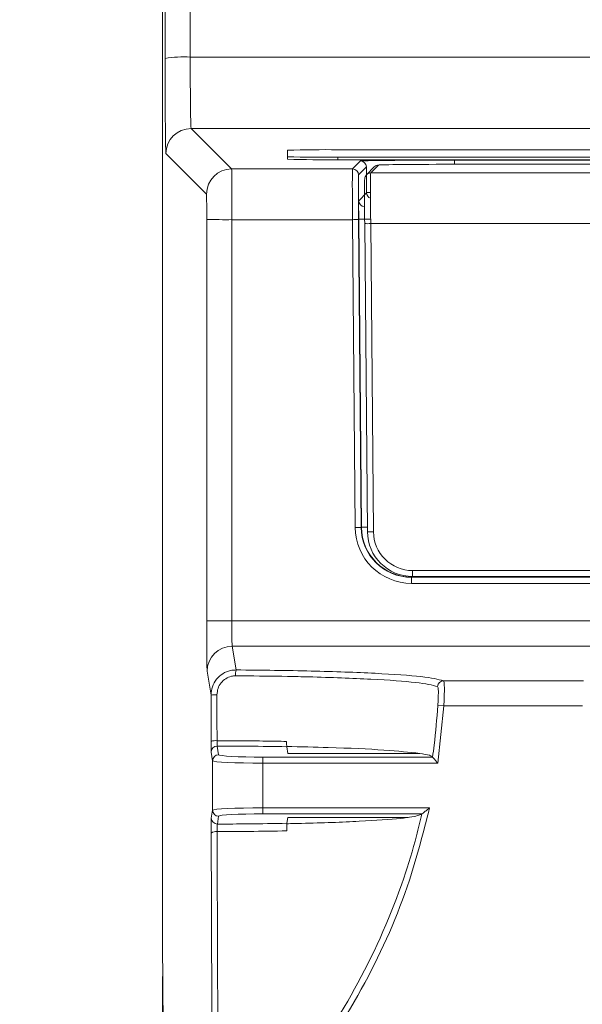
# Model space of a CAD drawing. Header units: millimetres. Extents: x 0 to 2100, y 0 to 1485.
# Tile 47 of 118: x 293 to 321, y 1246 to 1295. Entities that reach past the tile are written whole.
import ezdxf

# ---------------------------------------------------------------- set-up
doc = ezdxf.new("R2010")
doc.units = ezdxf.units.MM
doc.header["$LTSCALE"] = 5
doc.styles.add('SLDTEXTSTYLE1', font='TXT', dxfattribs={"width": 0.75})
doc.dimstyles.new('SLDDIMSTYLE0', dxfattribs={"dimtxt": 12.5, "dimasz": 15, "dimexe": 0, "dimexo": 0.0625, "dimgap": 3.125, "dimtad": 1, "dimdec": 0, "dimlfac": 0.8, "dimrnd": 1e-09, "dimzin": 12, "dimdsep": 46, "dimtxsty": 'SLDTEXTSTYLE1', "dimblk1": 'CLOSED', "dimblk2": 'CLOSED', "dimsah": 1, "dimcen": 0.09, "dimadec": 0, "dimazin": 3, "dimtfac": 1, "dimtofl": 0, "dimtmove": 0, "dimatfit": 3, "dimldrblk": 'CLOSED', "dimfxl": 0, "dimfrac": 2, "dimtolj": 1, "dimtzin": 12, "dimarcsym": 0})

# ---------------------------------------------------------------- blocks, each defined once
blk = doc.blocks.new('_CLOSED')
at = {"color": 0, "linetype": 'ByBlock', "lineweight": -2}
for p, q in [((-1, 0.166667), (0, 0)), ((-1, 0.166667), (-1, -0.166667)), ((0, 0), (-1, -0.166667)), ((0, 0), (-1, 0))]:
    blk.add_line(p, q, dxfattribs=at)
blk = doc.blocks.new('_D')
at = {"color": 7, "linetype": 'Continuous', "lineweight": 0}
for p, q in [((301.238, 1337.425), (244.988, 1337.425)), ((249.988, 753.622), (249.988, 1337.425)), ((315.85, 753.622), (244.988, 753.622))]:
    blk.add_line(p, q, dxfattribs=at)
at = {"color": 7, "linetype": 'Continuous', "lineweight": 0, "xscale": 15, "yscale": 15}
for p, rotation in [((249.988, 1337.425, -164.067), 90.0000000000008), ((249.988, 753.622, -164.067), 270.0000000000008)]:
    blk.add_blockref('_CLOSED', p, dxfattribs=dict(at, rotation=rotation))
at = {"color": 7, "linetype": 'Continuous', "lineweight": 0, "insert": (233.875, 1031.669), "char_height": 12.5, "attachment_point": 1, "rotation": 90, "style": 'SLDTEXTSTYLE1'}
blk.add_mtext('467', dxfattribs=at)

msp = doc.modelspace()

# ---------------------------------------------------------------- linework, layer by layer
at = {"color": 7, "linetype": 'Continuous', "lineweight": 15}
for p, q in [((299.988, 1331.175), (299.988, 1249.559)), ((300.113, 1293.554), (300.096, 1331.067)), ((301.346, 1331.133), (301.363, 1293.62)), ((301.406, 1290.066), (303.422, 1288.051)), ((331.65, 1290.066), (301.406, 1290.066)), ((302.172, 1286.801), (300.156, 1288.816)), ((306.206, 1288.988), (306.206, 1288.661)), ((393.706, 1289.01), (308.706, 1289.01)), ((306.206, 1288.661), (306.206, 1288.536)), ((308.706, 1288.639), (308.706, 1288.514)), ((308.706, 1288.639), (393.706, 1288.639)), ((308.706, 1288.514), (393.706, 1288.514)), ((309.432, 1288.051), (309.827, 1288.449)), ((310.732, 1288.249), (310.34, 1287.853)), ((314.502, 1288.49), (387.53, 1288.49)), ((386.416, 1288.284), (314.807, 1288.284)), ((303.422, 1288.051), (309.432, 1288.051)), ((310.127, 1288.152), (309.732, 1287.753)), ((310.519, 1288.16), (310.127, 1287.764)), ((310.138, 1286.872), (310.127, 1288.152)), ((310.34, 1287.853), (493.062, 1287.853)), ((309.743, 1286.473), (310.138, 1286.872)), ((302.181, 1265.573), (302.183, 1285.54)), ((303.432, 1285.529), (303.431, 1265.563)), ((309.433, 1285.529), (303.432, 1285.529)), ((309.567, 1270.206), (309.433, 1285.529)), ((309.733, 1285.534), (309.867, 1270.211)), ((309.743, 1285.548), (310.043, 1285.551)), ((309.877, 1270.221), (309.743, 1285.548)), ((310.175, 1270.001), (310.04, 1285.331)), ((493.062, 1285.331), (310.34, 1285.331)), ((310.34, 1285.331), (310.475, 1270.001)), ((309.867, 1270.211), (309.877, 1270.221)), ((309.877, 1270.221), (310.177, 1270.223)), ((312.377, 1267.743), (312.367, 1267.733)), ((312.367, 1267.431), (312.367, 1267.733)), ((312.425, 1267.771), (312.425, 1268.068)), ((324.142, 1267.771), (312.425, 1267.771)), ((303.452, 1264.303), (303.648, 1263.122)), ((302.399, 1261.873), (302.202, 1263.055)), ((313.965, 1262.583), (320.923, 1262.583)), ((302.4, 1259.564), (302.399, 1261.873)), ((313.977, 1261.335), (313.674, 1258.486)), ((313.977, 1261.335), (313.678, 1261.354)), ((320.876, 1261.335), (313.977, 1261.335)), ((302.705, 1259.334), (302.777, 1258.9)), ((306.161, 1259.3), (306.216, 1258.967)), ((302.477, 1258.6), (302.405, 1259.034)), ((306.216, 1258.967), (312.782, 1258.967)), ((302.477, 1256.141), (302.477, 1258.6)), ((304.977, 1258.786), (304.977, 1258.486)), ((304.977, 1258.786), (313.415, 1258.786)), ((304.977, 1258.486), (304.977, 1256.255)), ((313.674, 1258.486), (304.977, 1258.486)), ((313.415, 1258.786), (313.415, 1258.786)), ((302.412, 1255.751), (302.477, 1256.141)), ((304.977, 1256.255), (313.263, 1256.255)), ((304.977, 1256.255), (304.977, 1255.956)), ((312.889, 1255.956), (304.977, 1255.956)), ((312.888, 1255.955), (312.889, 1255.956)), ((302.777, 1255.842), (302.712, 1255.452)), ((306.216, 1255.774), (306.169, 1255.488)), ((306.216, 1255.774), (312.147, 1255.774)), ((299.988, 1249.559), (300.049, 1242.62)), ((299.989, 1053.761), (299.989, 1247.869)), ((299.989, 1247.869), (299.991, 1247.866)), ((300.003, 1247.869), (299.989, 1247.869)), ((300.054, 1240.66), (299.991, 1247.866))]:
    msp.add_line(p, q, dxfattribs=at)
at = {"color": 8, "linetype": 'Continuous', "lineweight": 15}
for p, q in [((301.363, 1293.62), (366.052, 1293.62)), ((314.502, 1288.49), (314.502, 1288.284)), ((310.338, 1285.551), (310.043, 1285.551)), ((312.367, 1267.733), (324.142, 1267.733)), ((312.377, 1267.743), (312.377, 1267.771)), ((324.142, 1267.743), (312.377, 1267.743)), ((312.425, 1268.068), (324.142, 1268.068)), ((324.142, 1267.431), (312.367, 1267.431)), ((303.431, 1265.563), (324.142, 1265.563)), ((324.142, 1264.303), (303.452, 1264.303))]:
    msp.add_line(p, q, dxfattribs=at)
at = {"color": 7, "linetype": 'Continuous', "lineweight": 15}
for centre, radius, start, end in [((301.058, 1287.477), 6.15, 87.1556, 98.8364), ((301.406, 1288.816), 1.25, 90.0051, 179.9949), ((308.081, 1217.373), 71.64, 89.50017, 91.49979), ((308.081, 1360.276), 71.64, 268.50021, 270.49983), ((308.081, 1360.151), 71.64, 268.50021, 270.49983), ((309.827, 1288.149), 0.3, 0.5051, 89.9949), ((303.422, 1286.801), 1.25, 90.0051, 179.9949), ((309.432, 1287.751), 0.3, 0.5051, 89.9949), ((310.34, 1287.553), 0.3, 135.2504, 180.5049), ((303.126, 1322.082), 36.554, 268.5203, 270.4797), ((309.429, 1294.303), 8.774, 270.0203, 271.9796), ((310.19, 1293.751), 8.421, 268.9794, 271.0206), ((309.564, 1278.98), 8.774, 270.0203, 271.9796), ((310.325, 1278.421), 8.421, 268.9794, 271.0206), ((303.125, 1302.115), 36.554, 268.5203, 270.4797), ((303.451, 1263.054), 1.25, 89.9925, 179.9311), ((304.467, 1262.89), 0.851, 164.2065, 184.1859), ((313.968, 1262.282), 0.301, 90.4668, 177.7448), ((302.622, 1260.3), 1.589, 87.4342, 98.0906), ((302.625, 1258.928), 0.675, 84.0258, 109.4351), ((302.705, 1259.034), 0.3, 89.9925, 179.9311), ((302.777, 1258.6), 0.3, 89.9925, 179.9311), ((302.777, 1256.142), 0.3, 180.0689, 270.0075), ((302.712, 1255.752), 0.3, 180.0689, 270.0075), ((302.636, 1254.723), 0.36, 79.4239, 129.3213)]:
    msp.add_arc(centre, radius, start, end, dxfattribs=at)
at = {"color": 8, "linetype": 'Continuous', "lineweight": 15}
for centre, start, end in [((310.732, 1287.949), 89.9951, 135.2496), ((310.34, 1287.553), 89.9951, 135.2496), ((310.438, 1286.874), 180.5052, 249.4232), ((310.043, 1286.476), 180.5051, 268.2504)]:
    msp.add_arc(centre, 0.3, start, end, dxfattribs=at)
at = {"color": 7, "linetype": 'Continuous', "lineweight": 15}
for centre, major_axis, ratio, start_param, end_param in [((301.407, 1293.816), (0, 3.75), 0.011636, 1.623156, 3.132866), ((300.157, 1293.816), (0, 5), 0.008727, 1.623156, 3.132866), ((314.502, 1288.449), (4.675, 0), 0.008727, 1.570872, 3.132943), ((314.807, 1288.249), (4.075, 0), 0.008728, 1.570947, 3.132942), ((303.422, 1285.551), (0, 2.5), 0.004363, 4.703662, 6.274459), ((309.452, 1285.551), (-0.019, 2.5), 0.007679, 0.008668, 1.579464), ((309.752, 1285.554), (-0.019, 2.2), 0.008726, 0.00865, 1.579447), ((310.359, 1285.353), (-0.019, 2.5), 0.007679, 0.008668, 1.579464), ((310.059, 1285.351), (-0.019, 2.2), 0.008726, 0.00865, 1.579447), ((302.172, 1285.551), (0, 1.25), 0.008727, 4.703662, 6.274459), ((309.751, 1285.548), (-0.008, 0.925), 0.008726, 0.00865, 1.57072), ((312.367, 1270.23), (2.8, 0), 0.999925, 3.150395, 4.712389), ((312.367, 1270.233), (2.497, 0.133), 0.999915, 3.096984, 4.658977), ((312.377, 1270.243), (1.76, 1.776), 0.999943, 2.360577, 3.92257), ((312.425, 1270.021), (1.876, -1.243), 0.999928, 3.735616, 5.297685), ((312.425, 1270.018), (1.659, -1.025), 0.999915, 3.703917, 5.265986), ((302.203, 1265.552), (0, 2.5), 0.008727, 1.56207, 3.089233), ((303.453, 1265.552), (0, 1.25), 0.017454, 1.56207, 3.089233), ((304.977, 1258.901), (2.2, 0), 0.052408, 3.150319, 4.712389), ((304.977, 1258.602), (2.5, 0), 0.046119, 3.150319, 4.712389), ((304.977, 1256.14), (2.5, 0), 0.046119, 1.570796, 3.132866), ((304.977, 1255.841), (2.2, 0), 0.052408, 1.570796, 3.132866), ((300.241, 1247.866), (0.25, 0), 0.01245, 3.154044, 3.455212)]:
    msp.add_ellipse(centre, major_axis=major_axis, ratio=ratio, start_param=start_param, end_param=end_param, dxfattribs=at)
at = {"color": 8, "linetype": 'Continuous', "lineweight": 15}
msp.add_ellipse((314.513, 1286.874), major_axis=(4.375, 0.003), ratio=0.008128, start_param=2.842689, end_param=3.132932, dxfattribs=at)
at = {"color": 7, "linetype": 'Continuous', "lineweight": 15}
for points, knots in [([(302.399, 1261.873), (302.412, 1262.014), (302.44, 1262.295), (302.655, 1262.67), (302.971, 1262.952), (303.322, 1263.101), (303.554, 1263.116), (303.648, 1263.122)], [0, 0, 0, 0, 0.21479, 0.429841, 0.643708, 0.855763, 1, 1, 1, 1]), ([(303.618, 1262.828), (303.549, 1262.824), (303.377, 1262.813), (303.116, 1262.7), (302.882, 1262.487), (302.724, 1262.205), (302.703, 1261.993), (302.693, 1261.887)], [0, 0, 0, 0, 0.143136, 0.353781, 0.567259, 0.783273, 1, 1, 1, 1]), ([(313.667, 1262.294), (313.392, 1262.364), (312.858, 1262.5), (310.484, 1262.669), (308.23, 1262.753), (306.206, 1262.8), (304.986, 1262.819), (303.924, 1262.826), (303.618, 1262.828)], [0, 0, 0, 0, 0.260702, 0.506923, 0.753015, 0.790213, 0.939738, 1, 1, 1, 1]), ([(303.648, 1263.122), (304.926, 1263.109), (307.481, 1263.082), (310.694, 1262.96), (313.135, 1262.791), (313.684, 1262.654), (313.965, 1262.583)], [0, 0, 0, 0, 0.246317, 0.49263, 0.739068, 1, 1, 1, 1]), ([(313.678, 1261.354), (313.681, 1261.409), (313.691, 1261.57), (313.702, 1261.824), (313.705, 1262.071), (313.695, 1262.247), (313.677, 1262.278), (313.667, 1262.294)], [0, 0, 0, 0, 0.1185537, 0.3403866, 0.5608546, 0.7808945, 1, 1, 1, 1]), ([(313.965, 1262.583), (313.975, 1262.562), (313.994, 1262.52), (314.004, 1262.288), (314.002, 1261.96), (313.991, 1261.622), (313.981, 1261.409), (313.977, 1261.335)], [0, 0, 0, 0, 0.220726, 0.441742, 0.661982, 0.88244, 1, 1, 1, 1]), ([(302.693, 1261.887), (302.693, 1261.687), (302.694, 1260.923), (302.694, 1260.161), (302.695, 1259.599)], [0, 0, 0, 0, 0.261288, 1, 1, 1, 1]), ([(313.415, 1258.786), (313.442, 1258.984), (313.559, 1259.837), (313.626, 1260.695), (313.678, 1261.354)], [0, 0, 0, 0, 0.232452, 1, 1, 1, 1]), ([(302.4, 1259.564), (302.4, 1259.553), (302.4, 1259.476), (302.401, 1259.337), (302.402, 1259.177), (302.403, 1259.065), (302.405, 1259.044), (302.405, 1259.034)], [0, 0, 0, 0, 0.037555, 0.278078, 0.518687, 0.759345, 1, 1, 1, 1]), ([(302.695, 1259.599), (303.237, 1259.597), (304.227, 1259.594), (305.378, 1259.58), (305.98, 1259.569), (306.158, 1259.566)], [0, 0, 0, 0, 0.460507, 0.840426, 1, 1, 1, 1]), ([(302.705, 1259.334), (302.704, 1259.339), (302.701, 1259.349), (302.698, 1259.405), (302.696, 1259.485), (302.695, 1259.555), (302.695, 1259.593), (302.695, 1259.599)], [0, 0, 0, 0, 0.240777, 0.481485, 0.722056, 0.962466, 1, 1, 1, 1]), ([(306.161, 1259.3), (305.535, 1259.31), (304.407, 1259.329), (303.229, 1259.332), (302.705, 1259.334)], [0, 0, 0, 0, 0.555704, 1, 1, 1, 1]), ([(306.158, 1259.566), (306.158, 1259.534), (306.159, 1259.47), (306.159, 1259.389), (306.16, 1259.329), (306.161, 1259.304), (306.161, 1259.301), (306.161, 1259.3)], [0, 0, 0, 0, 0.225212, 0.450117, 0.683144, 0.930461, 1, 1, 1, 1]), ([(312.782, 1258.967), (312.254, 1259.026), (311.199, 1259.142), (308.692, 1259.257), (306.863, 1259.298), (306.159, 1259.314)], [0, 0, 0, 0, 0.380877, 0.761622, 1, 1, 1, 1]), ([(312.782, 1258.967), (312.967, 1258.936), (313.316, 1258.877), (313.383, 1258.815), (313.415, 1258.786)], [0, 0, 0, 0, 0.533888, 1, 1, 1, 1]), ([(313.674, 1258.486), (313.673, 1258.487), (313.653, 1258.51), (313.6, 1258.572), (313.525, 1258.659), (313.463, 1258.731), (313.425, 1258.774), (313.419, 1258.782), (313.415, 1258.786)], [0, 0, 0, 0, 0.007322, 0.172653, 0.458965, 0.680018, 0.839637, 1, 1, 1, 1]), ([(304.759, 1240.691), (305.411, 1241.425), (307.286, 1243.538), (309.862, 1247.524), (311.665, 1251.639), (312.54, 1254.515), (312.801, 1255.593), (312.888, 1255.955)], [0, 0, 0, 0, 0.1684414, 0.4844893, 0.8096748, 0.9360814, 1, 1, 1, 1]), ([(313.263, 1256.255), (312.957, 1255.048), (312.193, 1252.038), (310.143, 1247.432), (307.565, 1243.398), (305.636, 1241.227), (304.977, 1240.486)], [0, 0, 0, 0, 0.2071828, 0.516646, 0.8350404, 1, 1, 1, 1]), ([(312.147, 1255.774), (312.187, 1255.78), (312.619, 1255.837), (312.76, 1255.899), (312.888, 1255.955)], [0, 0, 0, 0, 0.092689, 1, 1, 1, 1]), ([(312.889, 1255.956), (312.893, 1255.959), (312.902, 1255.966), (312.948, 1256.003), (313.033, 1256.07), (313.145, 1256.16), (313.229, 1256.228), (313.262, 1256.255), (313.263, 1256.255)], [0, 0, 0, 0, 0.1292844, 0.2575112, 0.4645267, 0.7859868, 0.9935004, 1, 1, 1, 1]), ([(302.412, 1255.751), (302.412, 1255.75), (302.412, 1255.743), (302.41, 1255.696), (302.409, 1255.573), (302.408, 1255.402), (302.407, 1255.202), (302.408, 1255.068), (302.408, 1255.002)], [0, 0, 0, 0, 0.048818, 0.239156, 0.429416, 0.619619, 0.809809, 1, 1, 1, 1]), ([(302.702, 1255.077), (302.702, 1255.11), (302.701, 1255.177), (302.702, 1255.277), (302.705, 1255.362), (302.708, 1255.424), (302.71, 1255.448), (302.712, 1255.451), (302.712, 1255.452)], [0, 0, 0, 0, 0.190088, 0.380192, 0.570368, 0.760681, 0.951143, 1, 1, 1, 1]), ([(302.712, 1255.452), (303.224, 1255.453), (304.406, 1255.457), (305.531, 1255.477), (306.169, 1255.488)], [0, 0, 0, 0, 0.432706, 1, 1, 1, 1]), ([(306.165, 1255.468), (306.409, 1255.473), (307.733, 1255.501), (309.9, 1255.581), (311.409, 1255.688), (311.959, 1255.751), (312.028, 1255.759)], [0, 0, 0, 0, 0.0952645, 0.5175705, 0.9399163, 1, 1, 1, 1]), ([(306.169, 1255.488), (306.168, 1255.483), (306.168, 1255.471), (306.167, 1255.408), (306.166, 1255.32), (306.166, 1255.215), (306.166, 1255.146), (306.166, 1255.111)], [0, 0, 0, 0, 0.209977, 0.420245, 0.621566, 0.808327, 1, 1, 1, 1]), ([(312.059, 1255.774), (312.054, 1255.77), (312.044, 1255.761), (312.034, 1255.76), (312.028, 1255.759)], [0, 0, 0, 0, 0.4243684, 1, 1, 1, 1]), ([(302.477, 1240.486), (302.472, 1241.227), (302.455, 1243.358), (302.432, 1247.383), (302.416, 1251.593), (302.41, 1254.217), (302.408, 1255.002)], [0, 0, 0, 0, 0.177664, 0.51095, 0.853877, 1, 1, 1, 1]), ([(306.166, 1255.111), (305.546, 1255.101), (304.589, 1255.085), (303.412, 1255.078), (302.881, 1255.077), (302.702, 1255.077)], [0, 0, 0, 0, 0.550053, 0.848094, 1, 1, 1, 1]), ([(302.702, 1255.077), (302.704, 1254.3), (302.71, 1251.75), (302.724, 1247.574), (302.746, 1243.577), (302.751, 1241.425), (302.753, 1240.691)], [0, 0, 0, 0, 0.14613, 0.479439, 0.822364, 1, 1, 1, 1])]:
    msp.add_open_spline(points, degree=3, knots=knots, dxfattribs=at)

# ---------------------------------------------------------------- dimensions: what is measured, and where the dimension line sits
at = {"color": 7, "linetype": 'Continuous', "lineweight": 0}
dim = msp.add_linear_dim(base=(249.988, 1337.425), p1=(320.85, 753.622), p2=(306.238, 1337.425), angle=90, dimstyle='SLDDIMSTYLE0', dxfattribs=at)
dim.commit()
dim.dimension.update_dxf_attribs({"geometry": '_D', "text_midpoint": (249.988, 1045.524), "dimtype": 160})

doc.saveas('drawing.dxf')
